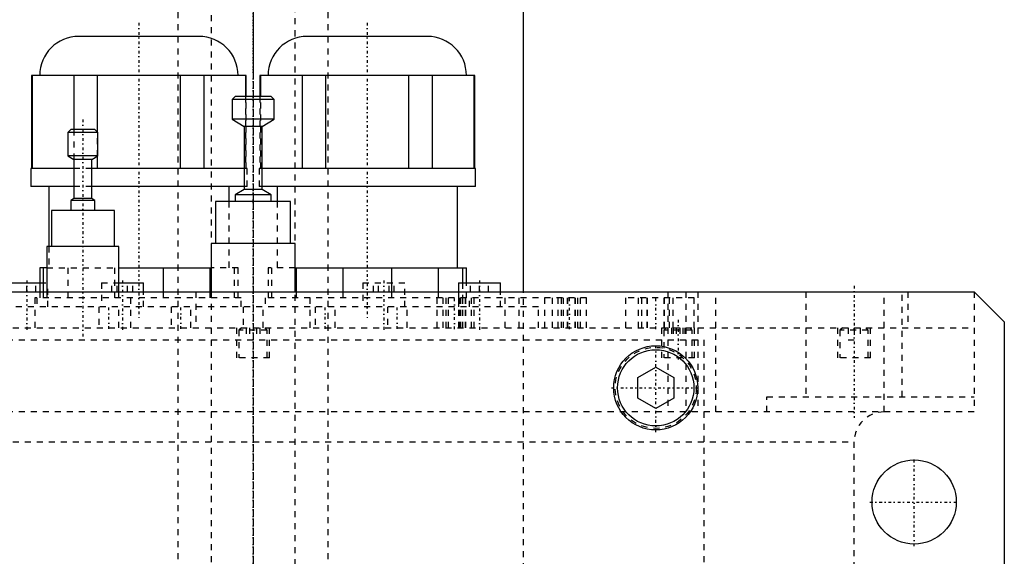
# Model space of a CAD drawing. Extents: x -125 to 125, y -136 to 719.
# Tile 12 of 13: x -39 to 125, y 344 to 433. Entities that reach past the tile are written whole.
import ezdxf

# ---------------------------------------------------------------- set-up
doc = ezdxf.new("R2010")
doc.units = 0
doc.linetypes.add('CENTER', pattern=[1.5, 0.45, -0.5, 0.05, -0.5])
doc.linetypes.add('DASHED', pattern=[2, 1, -1])
for name, color, linetype in [('AM_0', 7, 'CONTINUOUS'), ('AM_3', 7, 'DASHED'), ('AM_7', 7, 'CENTER')]:
    doc.layers.add(name, color=color, linetype=linetype)

msp = doc.modelspace()

# ---------------------------------------------------------------- linework, layer by layer
at = {"layer": 'AM_0', "color": 7, "linetype": 'CONTINUOUS'}
for p, q in [((45, 388), (45, 435.75)), ((-9, 430.5), (-29, 430.5)), ((29, 430.5), (9, 430.5)), ((-36.88, 424), (-36.88, 408.5)), ((-1.13, 424), (-36.88, 424)), ((-36.73, 408.5), (-36.73, 424)), ((-29.85, 424), (-29.85, 415)), ((-25.88, 414.56), (-25.88, 424)), ((-12.13, 424), (-12.13, 408.5)), ((-8.15, 408.5), (-8.15, 424)), ((-1.27, 424), (-1.27, 420.5)), ((-1.13, 420.5), (-1.13, 424)), ((1.12, 424), (1.12, 420.5)), ((36.87, 424), (1.12, 424)), ((1.27, 420.5), (1.27, 424)), ((8.15, 424), (8.15, 408.5)), ((12.12, 408.5), (12.12, 424)), ((25.87, 424), (25.87, 408.5)), ((29.85, 408.5), (29.85, 424)), ((36.73, 424), (36.73, 408.5)), ((36.87, 408.5), (36.87, 424)), ((-3, 420.5), (-3.5, 420)), ((-3.5, 420), (-3.5, 416.7)), ((3.5, 420), (-3.5, 420)), ((3, 420.5), (-3, 420.5)), ((3.5, 420), (3, 420.5)), ((3.5, 416.7), (3.5, 420)), ((-3.5, 416.7), (-1.5, 415.5)), ((3.5, 416.7), (-3.5, 416.7)), ((1.5, 415.5), (3.5, 416.7)), ((-30.32, 415), (-30.82, 414.5)), ((-26.32, 415), (-30.32, 415)), ((-25.82, 414.5), (-26.32, 415)), ((-1.5, 415.5), (-1.5, 405)), ((1.5, 415.5), (-1.5, 415.5)), ((1.5, 405), (1.5, 415.5)), ((-30.82, 414.5), (-30.82, 410.6)), ((-25.82, 414.5), (-30.82, 414.5)), ((-25.82, 410.6), (-25.82, 414.5)), ((-30.82, 410.6), (-29.82, 410)), ((-25.82, 410.6), (-30.82, 410.6)), ((-29.85, 410.02), (-29.85, 408.5)), ((-29.82, 410), (-29.82, 403.5)), ((-26.82, 410), (-29.82, 410)), ((-26.82, 410), (-25.82, 410.6)), ((-26.82, 403.5), (-26.82, 410)), ((-25.88, 408.5), (-25.88, 410.56)), ((-37, 408.5), (-37, 405.5)), ((-29.83, 408.5), (-37, 408.5)), ((-1.49, 408.5), (-26.82, 408.5)), ((37, 408.5), (1.48, 408.5)), ((37, 405.5), (37, 408.5)), ((-29.83, 405.5), (-37, 405.5)), ((-34, 405.5), (-34, 395.5)), ((-1.48, 405.5), (-26.82, 405.5)), ((-4, 403), (-4, 405.5)), ((-1.5, 405), (-3, 404.1)), ((1.5, 405), (-1.5, 405)), ((37, 405.5), (1.48, 405.5)), ((3, 404.1), (1.5, 405)), ((4, 405.5), (4, 403)), ((34, 392), (34, 405.5)), ((-29.82, 403.5), (-30.32, 403.2)), ((-30.32, 403.2), (-30.32, 401.5)), ((-26.32, 403.2), (-30.32, 403.2)), ((-26.82, 403.5), (-29.82, 403.5)), ((-26.32, 403.2), (-26.82, 403.5)), ((-26.32, 401.5), (-26.32, 403.2)), ((-3, 404.1), (-3, 403)), ((3, 404.1), (-3, 404.1)), ((3, 403), (3, 404.1)), ((-33.57, 401.5), (-33.57, 395.5)), ((-23.07, 401.5), (-33.57, 401.5)), ((-23.07, 395.5), (-23.07, 401.5)), ((-6.25, 403), (-6.25, 396)), ((6.25, 403), (-6.25, 403)), ((6.25, 396), (6.25, 403)), ((-34.32, 395.5), (-34.32, 388)), ((-22.32, 395.5), (-34.32, 395.5)), ((-22.32, 388), (-22.32, 395.5)), ((-7, 396), (-7, 388)), ((7, 396), (-7, 396)), ((7, 388), (7, 396)), ((-35.5, 392), (-35.5, 388)), ((-34.32, 392), (-35.5, 392)), ((-34.87, 388), (-34.87, 392)), ((-22.32, 392), (-7, 392)), ((-14.97, 392), (-14.97, 388)), ((-7.16, 388), (-7.16, 392)), ((7, 392), (35.5, 392)), ((7.16, 392), (7.16, 388)), ((14.97, 388), (14.97, 392)), ((23.03, 392), (23.03, 388)), ((30.84, 388), (30.84, 392)), ((34.87, 392), (34.87, 389.5)), ((35.5, 389.5), (35.5, 392)), ((-41.17, 389.5), (-35.5, 389.5)), ((-22.32, 389.5), (-18.25, 389.5)), ((-18.25, 388), (-18.25, 389.5)), ((34.17, 389.5), (34.17, 388)), ((34.17, 389.5), (41.17, 389.5)), ((41.17, 388), (41.17, 389.5)), ((-120, 388), (120, 388)), ((120, 388), (125, 383)), ((125, 383), (125, 53)), ((64, 373.73), (67, 375.46)), ((67, 375.46), (70, 373.73)), ((64, 370.27), (64, 373.73)), ((70, 373.73), (70, 370.27)), ((67, 368.54), (64, 370.27)), ((70, 370.27), (67, 368.54))]:
    msp.add_line(p, q, dxfattribs=at)
for centre, radius in [((67, 372), 7), ((67, 372), 6.35), ((110, 353), 7)]:
    msp.add_circle(centre, radius, dxfattribs=at)
for centre, start, end in [((-29, 424), 90, 180), ((-9, 424), 0, 90), ((9, 424), 90, 180), ((29, 424), 0, 90)]:
    msp.add_arc(centre, 6.5, start, end, dxfattribs=at)
at = {"layer": 'AM_3', "color": 6, "linetype": 'DASHED'}
for p, q in [((-7, 680), (-7, -97.5)), ((7, -97.5), (7, 680)), ((-12.5, 664.5), (-12.5, -56.5)), ((12.5, -56.5), (12.5, 664.5)), ((-1.27, 420.5), (-1.27, 408.5)), ((-1.13, 408.5), (-1.13, 420.5)), ((1.12, 420.5), (1.12, 408.5)), ((1.27, 408.5), (1.27, 420.5)), ((-29.85, 415), (-29.85, 410.02)), ((-25.88, 410.56), (-25.88, 414.56)), ((-26.82, 408.5), (-29.83, 408.5)), ((-1, 408.5), (-1.49, 408.5)), ((-1, 405.5), (-1, 408.5)), ((1, 408.5), (1, 405.5)), ((1.48, 408.5), (1, 408.5)), ((-26.82, 405.5), (-29.83, 405.5)), ((-1, 405.5), (-1.48, 405.5)), ((1.48, 405.5), (1, 405.5)), ((-4, 392), (-4, 403)), ((4, 403), (4, 392)), ((-34, 395.5), (-34, 392)), ((-34.32, 392), (-22.32, 392)), ((-30.84, 392), (-30.84, 387)), ((-23.03, 387), (-23.03, 392)), ((-2.5, 392), (-7, 392)), ((-3.13, 392), (-3.13, 387)), ((-2.5, 387), (-2.5, 392)), ((2.5, 392), (2.5, 387)), ((7, 392), (2.5, 392)), ((3.13, 387), (3.13, 392)), ((-37.67, 388), (-37.67, 389.5)), ((-36.17, 388), (-36.17, 389.5)), ((-35.5, 389.5), (-34.17, 389.5)), ((-34.17, 385.5), (-34.17, 389.5)), ((-25.25, 389.5), (-25.25, 385.5)), ((-25.25, 389.5), (-22.32, 389.5)), ((-23.48, 388), (-23.48, 389.5)), ((-22.62, 388), (-22.62, 389.5)), ((-20.88, 388), (-20.88, 389.5)), ((-20.02, 388), (-20.02, 389.5)), ((18.25, 389.5), (18.25, 385.5)), ((18.25, 389.5), (25.25, 389.5)), ((20.02, 388), (20.02, 389.5)), ((20.88, 388), (20.88, 389.5)), ((22.62, 388), (22.62, 389.5)), ((23.48, 388), (23.48, 389.5)), ((25.25, 385.5), (25.25, 389.5)), ((34.87, 389.5), (34.87, 387)), ((35.5, 387), (35.5, 389.5)), ((36.17, 388), (36.17, 389.5)), ((37.67, 388), (37.67, 389.5)), ((39.17, 388), (39.17, 389.5)), ((-36.32, 387), (-36.32, 382)), ((-2, 387), (-36.32, 387)), ((-36, 387), (-36, 385.5)), ((-35.5, 388), (-35.5, 387)), ((-34.87, 387), (-34.87, 388)), ((-34.32, 388), (-34.32, 387)), ((-22.32, 387), (-22.32, 388)), ((-20.32, 382), (-20.32, 387)), ((-18.25, 385.5), (-18.25, 388)), ((-14.97, 388), (-14.97, 387)), ((-9.5, 388), (-9.5, 382)), ((-7.16, 387), (-7.16, 388)), ((-2, 385.5), (-2, 387)), ((2, 387), (2, 385.5)), ((55.49, 387), (2, 387)), ((7.16, 388), (7.16, 387)), ((9.5, 382), (9.5, 388)), ((14.97, 387), (14.97, 388)), ((23.03, 388), (23.03, 387)), ((30.65, 382), (30.65, 387)), ((30.84, 387), (30.84, 388)), ((31.64, 382), (31.64, 387)), ((32.09, 387), (32.09, 382)), ((32.5, 382), (32.5, 387)), ((34.17, 388), (34.17, 385.5)), ((34.2, 387), (34.2, 382)), ((34.48, 382), (34.48, 387)), ((34.59, 382), (34.59, 387)), ((34.89, 382), (34.89, 387)), ((35.35, 382), (35.35, 387)), ((35.41, 382), (35.41, 387)), ((36, 385.5), (36, 387)), ((36.33, 382), (36.33, 387)), ((36.78, 382), (36.78, 387)), ((41.17, 385.5), (41.17, 388)), ((41.97, 382), (41.97, 387)), ((44.3, 382), (44.3, 387)), ((45, 307.8), (45, 388)), ((48.56, 382), (48.56, 387)), ((49.8, 382), (49.8, 387)), ((50.79, 382), (50.79, 387)), ((51.24, 387), (51.24, 382)), ((51.65, 382), (51.65, 387)), ((52.29, 382), (52.29, 387)), ((52.39, 382), (52.39, 387)), ((53.6, 382), (53.6, 387)), ((53.63, 382), (53.63, 387)), ((54.04, 382), (54.04, 387)), ((54.5, 382), (54.5, 387)), ((55.49, 382), (55.49, 387)), ((62, 382), (62, 387)), ((73.4, 387), (62, 387)), ((64.11, 382), (64.11, 387)), ((64.68, 382), (64.68, 387)), ((65.56, 382), (65.56, 387)), ((65.6, 387), (65.6, 382)), ((68.4, 382), (68.4, 387)), ((68.44, 382), (68.44, 387)), ((69, 388), (69, 368)), ((69.28, 382), (69.28, 387)), ((69.89, 382), (69.89, 387)), ((72, 388), (72, 368)), ((73.4, 382), (73.4, 387)), ((74, 388), (74, 368)), ((77, 368), (77, 388)), ((92, 388), (92, 370.5)), ((105, 368), (105, 388)), ((108, 370.5), (108, 388)), ((108.97, 388), (108.97, 382)), ((120, 388), (120, 368)), ((47.5, 385.5), (-47.5, 385.5)), ((-25.65, 385.5), (-25.65, 382)), ((-22.35, 382), (-22.35, 385.5)), ((-13.65, 385.5), (-13.65, 382)), ((-10.35, 382), (-10.35, 385.5)), ((-1.65, 385.5), (-1.65, 382)), ((1.65, 382), (1.65, 385.5)), ((10.35, 385.5), (10.35, 382)), ((13.65, 382), (13.65, 385.5)), ((22.35, 385.5), (22.35, 382)), ((25.65, 382), (25.65, 385.5)), ((47.5, 382), (47.5, 385.5)), ((-120, 382), (120, 382)), ((-2.75, 382), (-2.75, 377)), ((-1.95, 382), (-2.35, 381.6)), ((-1.15, 382), (-1.15, 380)), ((-0.58, 382), (-0.58, 380)), ((0.58, 382), (0.58, 380)), ((1.15, 382), (1.15, 380)), ((2.35, 381.6), (1.95, 382)), ((2.75, 377), (2.75, 382)), ((67.96, 382), (67.96, 377)), ((68.76, 382), (68.36, 381.6)), ((69.6, 382), (69.6, 380)), ((69.89, 382), (69.89, 380)), ((70.41, 382), (70.41, 380)), ((71.01, 382), (71.01, 380)), ((71.53, 382), (71.53, 380)), ((71.83, 382), (71.83, 380)), ((73.06, 381.6), (72.66, 382)), ((73.46, 377), (73.46, 382)), ((97.25, 382), (97.25, 377)), ((98.05, 382), (97.65, 381.6)), ((99, 382), (99, 380)), ((100, 382), (100, 380)), ((101, 382), (101, 380)), ((102.35, 381.6), (101.95, 382)), ((102.75, 377), (102.75, 382)), ((-2.35, 381.6), (-2.35, 377)), ((2.35, 381.6), (-2.35, 381.6)), ((2.35, 377), (2.35, 381.6)), ((68.36, 381.6), (68.36, 377)), ((73.06, 381.6), (68.36, 381.6)), ((73.06, 377), (73.06, 381.6)), ((97.65, 381.6), (97.65, 377)), ((102.35, 381.6), (97.65, 381.6)), ((102.35, 377), (102.35, 381.6)), ((-75, 380), (75, 380)), ((75, 380), (75, 68)), ((99, 380), (101, 380)), ((2.75, 377), (-2.75, 377)), ((73.46, 377), (67.96, 377)), ((102.75, 377), (97.25, 377)), ((85.5, 370.5), (120, 370.5)), ((85.5, 368), (85.5, 370.5)), ((120, 368), (-120, 368)), ((-100, 363), (100, 363)), ((100, 48), (100, 363))]:
    msp.add_line(p, q, dxfattribs=at)
msp.add_circle((67, 372), 6.75, dxfattribs=at)
msp.add_arc((105, 363), 5, 90, 180, dxfattribs=at)
at = {"layer": 'AM_7', "color": 4, "linetype": 'CENTER'}
for p, q in [((0, 718.88), (0, -136.38)), ((0, 675.94), (0, 424.31)), ((0, 447.19), (0, 195.56)), ((-19, 432.75), (-19, 383.25)), ((19, 432.75), (19, 383.25)), ((0, 422.43), (0, -18.4)), ((-28.32, 416.65), (-28.32, 380.35)), ((-37.67, 389.88), (-37.67, 381.62)), ((-21.75, 389.88), (-21.75, 381.62)), ((21.75, 389.88), (21.75, 381.62)), ((37.67, 389.88), (37.67, 381.62)), ((100, 389), (100, 367)), ((33.49, 381.75), (33.49, 387.25)), ((52.64, 381.75), (52.64, 387.25)), ((67, 381.75), (67, 387.25)), ((-24, 381.82), (-24, 385.68)), ((-12, 381.82), (-12, 385.68)), ((12, 381.82), (12, 385.68)), ((24, 381.82), (24, 385.68)), ((70.71, 383.3), (70.71, 376.7)), ((67, 364.65), (67, 379.35)), ((59.65, 372), (74.35, 372)), ((110, 345.65), (110, 360.35)), ((102.65, 353), (117.35, 353))]:
    msp.add_line(p, q, dxfattribs=at)

doc.saveas('drawing.dxf')
